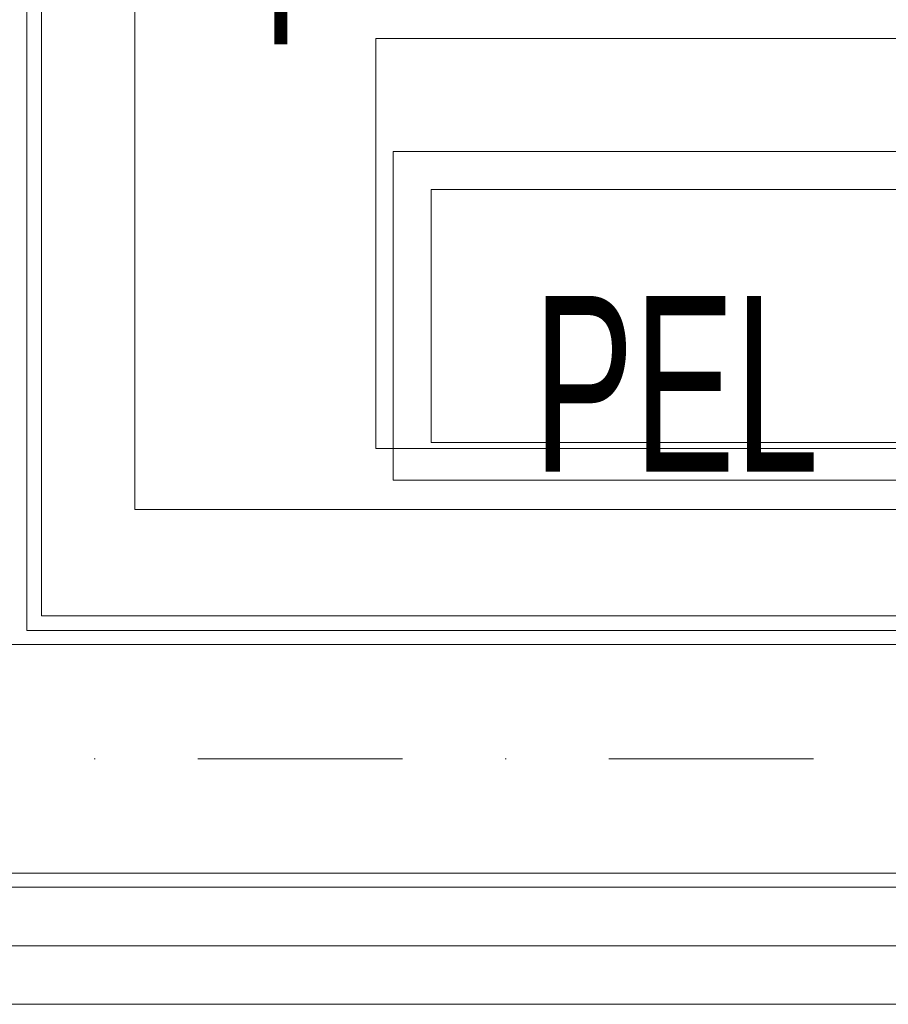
# Model space of a CAD drawing. Header units: inches. Extents: x 45159 to 108059, y -33626 to -17950.
# Tile 16 of 38: x 50389 to 50463, y -18892 to -18808. Entities that reach past the tile are written whole.
import ezdxf

# ---------------------------------------------------------------- set-up
doc = ezdxf.new("R2010")
doc.units = ezdxf.units.IN
doc.header["$MEASUREMENT"] = 0
doc.linetypes.add('DASHDOT', pattern=[1, 0.5, -0.25, 0, -0.25])
for name, color, linetype, lineweight in [('#EL - Teletechnika', 3, 'Continuous', 35), ('E-opisy', 240, 'Continuous', 25), ('p-- ocieplenie-w.zew', 251, 'Continuous', 0), ('p--meble wyp.', 251, 'Continuous', 0), ('p--osie konstr', 7, 'DASHDOT', 15), ('p--płyta GK', 251, 'Continuous', 0), ('p--ściana szkielet', 251, 'Continuous', 0)]:
    doc.layers.add(name, color=color, linetype=linetype, lineweight=lineweight)
doc.styles.add('GENERATED_STYLE_2', font='arial.ttf')
doc.styles.get("Standard").update_dxf_attribs({"font": 'ARIAL.TTF', "width": 0.75})
doc.linetypes.add('BATTING', pattern='A,0.0001,-0.1,[134,ltypeshp.shx,S=0.1,R=0,X=-0.1,Y=0],-0.2,[134,ltypeshp.shx,S=0.1,R=180,X=0.1,Y=0],-0.1', length=0.4001)

msp = doc.modelspace()

# ---------------------------------------------------------------- linework, layer by layer
at = {"layer": '#EL - Teletechnika', "color": 1, "lineweight": 5}
msp.add_lwpolyline([(50469.333, -18846.94), (50420.953, -18846.94), (50420.953, -18818.881), (50469.333, -18818.881)], close=True, dxfattribs=at)
at = {"layer": '#EL - Teletechnika', "color": 7, "lineweight": 5}
msp.add_lwpolyline([(50466.096, -18843.702), (50424.191, -18843.702), (50424.191, -18822.119), (50466.096, -18822.119)], close=True, dxfattribs=at)
at = {"layer": 'p-- ocieplenie-w.zew', "linetype": 'BATTING', "ltscale": 10}
msp.add_line((50480.498, -18886.661), (50362.748, -18886.661), dxfattribs=at)
at = {"layer": 'p--meble wyp.', "linetype": 'Continuous', "lineweight": 5}
for points in [[(50473.884, -18849.425), (50398.884, -18849.425), (50398.884, -18709.425), (50473.884, -18709.425)], [(50479.47, -18844.226), (50419.47, -18844.226), (50419.47, -18809.226), (50479.47, -18809.226)]]:
    msp.add_lwpolyline(points, close=True, dxfattribs=at)
at = {"layer": 'p--osie konstr', "linetype": 'DASHDOT', "ltscale": 35}
msp.add_line((50737.648, -18870.711), (50358.148, -18870.711), dxfattribs=at)
at = {"layer": 'p--płyta GK', "ltscale": 35}
for p, q in [((50390.898, -18858.511), (50390.898, -18587.961)), ((50389.648, -18859.761), (50389.648, -18589.211)), ((50477.498, -18858.511), (50390.898, -18858.511)), ((50477.498, -18859.761), (50389.648, -18859.761))]:
    msp.add_line(p, q, dxfattribs=at)
at = {"layer": 'p--ściana szkielet', "ltscale": 35}
for p, q in [((50477.498, -18860.961), (50368.948, -18860.961)), ((50480.498, -18880.461), (50368.948, -18880.461)), ((50480.498, -18881.661), (50367.748, -18881.661)), ((50480.498, -18891.661), (50357.748, -18891.661))]:
    msp.add_line(p, q, dxfattribs=at)

# ---------------------------------------------------------------- texts
at = {"layer": '#EL - Teletechnika', "color": 1, "lineweight": 5, "insert": (50445.099, -18838.71), "char_height": 1.71077, "attachment_point": 5, "line_spacing_factor": 0.4}
msp.add_mtext('\\fArial Narrow|b0|i0;{\\H8.767995x;\\A1;PEL}\\A1;\\fTahoma|b1|i0|c238;\\P', dxfattribs=at)
at = {"layer": 'E-opisy', "linetype": 'Continuous', "insert": (50410.788, -18810.057), "char_height": 10, "attachment_point": 1, "rotation": 89.76726, "style": 'GENERATED_STYLE_2'}
msp.add_mtext('Tg/F3.3', dxfattribs=at)

doc.saveas('drawing.dxf')
